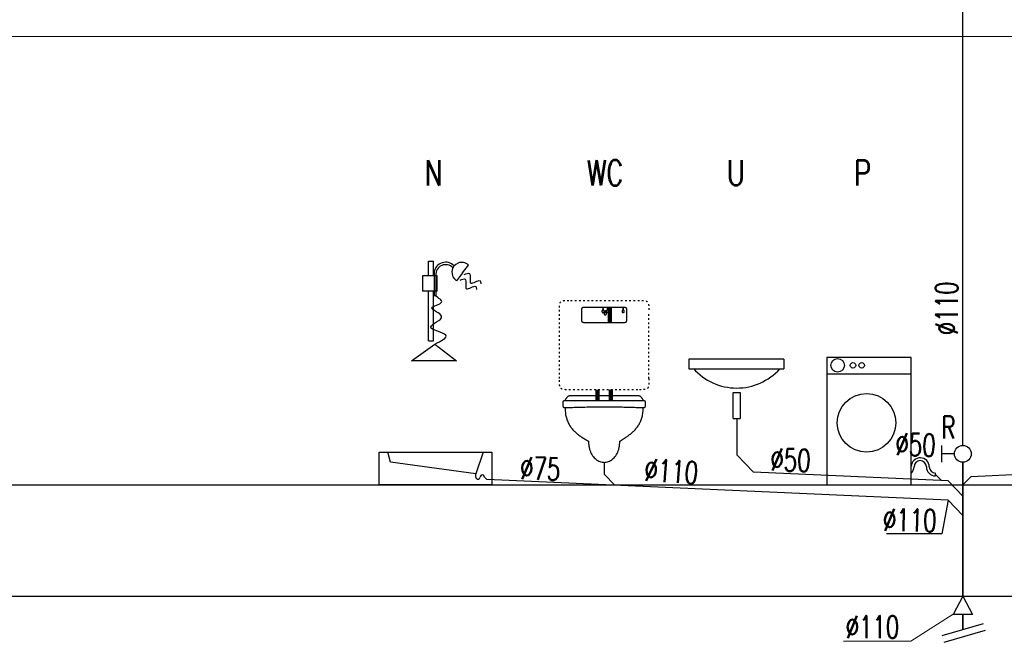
# Model space of a CAD drawing. Extents: x -220312 to -8310, y -91840 to 81907.
# Tile 12 of 128: x -110863 to -103813, y -44481 to -40022. Entities that reach past the tile are written whole.
import ezdxf

# ---------------------------------------------------------------- set-up
doc = ezdxf.new("R2010")
doc.units = 0
doc.header["$MEASUREMENT"] = 0
doc.linetypes.add('ACAD_ISO03W100', pattern=[30, 12, -18])
for name, color, linetype in [('#armatura', 7, 'Continuous'), ('_opis', 3, 'Continuous'), ('_TABELA', 7, 'Continuous')]:
    doc.layers.add(name, color=color, linetype=linetype)
for name, color, linetype, lineweight in [('#kan.san', 34, 'Continuous', 30), ('#ks', 34, 'Continuous', 30), ('IS_Kanalizacja_sanitarna_grawitacyjna', 34, 'ACAD_ISO03W100', 30), ('Istniejące stropy_Nr_Pióra__5', 7, 'Continuous', 13)]:
    doc.layers.add(name, color=color, linetype=linetype, lineweight=lineweight)
doc.styles.add('ROMANS', font='romans.shx', dxfattribs={"width": 0.85, "height": 0.11})

msp = doc.modelspace()

# ---------------------------------------------------------------- linework, layer by layer
at = {"layer": '#armatura', "color": 3, "linetype": 'Continuous', "ltscale": 0.5}
for p, q in [((-107935.7, -41856.4), (-107935.7, -41750.7)), ((-107935.7, -41750.7), (-107901, -41750.7)), ((-107901, -41856.4), (-107901, -41750.7)), ((-107692.7, -41835.3), (-107649.9, -41779.2)), ((-107874.1, -41856.4), (-107979.3, -41856.4)), ((-107979.3, -41856.4), (-107979.3, -41966.1)), ((-107896.1, -41829.9), (-107896.1, -41999.4)), ((-107883.3, -41852.8), (-107883.3, -41999.4)), ((-107874.1, -41966.1), (-107874.1, -41856.4)), ((-107692.7, -41835.3), (-107735.5, -41891.3)), ((-107874.1, -41966.1), (-107979.3, -41966.1)), ((-107935.7, -42322.6), (-107935.7, -41966.1)), ((-107901, -42322.6), (-107901, -41966.1)), ((-107883.3, -41999.4), (-107896.1, -41999.4)), ((-108057.3, -42465.2), (-107890.7, -42345.8)), ((-107935.7, -42322.6), (-107901, -42322.6)), ((-107890.7, -42345.8), (-107734.4, -42465.2)), ((-107734.4, -42465.2), (-108057.3, -42465.2))]:
    msp.add_line(p, q, dxfattribs=at)
at = {"layer": '#armatura', "color": 3, "ltscale": 0.008}
for p, q in [((-105391.8, -42452.5), (-106072.1, -42452.5)), ((-106072.1, -42452.5), (-106072.1, -42522.2)), ((-105391.8, -42452.5), (-105391.8, -42522.2)), ((-106072.1, -42522.2), (-105391.8, -42522.2)), ((-105755.1, -42879.4), (-105755.1, -42692)), ((-105755.1, -42692), (-105703.6, -42692)), ((-105703.6, -42692), (-105703.6, -42879.4)), ((-105755.1, -42879.4), (-105703.6, -42879.4))]:
    msp.add_line(p, q, dxfattribs=at)
at = {"layer": '#armatura', "color": 3}
for p, q in [((-104479.7, -42559.7), (-105084.5, -42559.7)), ((-107597.7, -43298.1), (-107597.7, -43275.1)), ((-104305.7, -43289.5), (-104305.7, -43269.1))]:
    msp.add_line(p, q, dxfattribs=at)
msp.add_lwpolyline([(-105084.5, -43352.5), (-104479.7, -43352.5), (-104479.7, -42440.8), (-105084.5, -42440.8)], close=True, dxfattribs=at)
at = {"layer": '#armatura', "color": 3, "linetype": 'Continuous', "ltscale": 0.5}
for points in [[(-107483.2, -43352.5), (-108288.2, -43352.5), (-108288.2, -43120.2), (-107483.2, -43120.2)], [(-107597.7, -43275.1), (-108207.3, -43190.9), (-108227.5, -43120.2), (-107543.8, -43120.2)]]:
    msp.add_lwpolyline(points, close=True, dxfattribs=at)
at = {"layer": '#armatura', "color": 3}
for centre, radius in [((-105006.4, -42497.6), 48.5), ((-104896.5, -42497.6), 19.6), ((-104834.2, -42497.6), 19.6), ((-104799, -42908.9), 209.9)]:
    msp.add_circle(centre, radius, dxfattribs=at)
at = {"layer": '#armatura', "color": 3, "linetype": 'Continuous', "ltscale": 0.5}
for centre, radius, start, end in [((-107813.3, -41843.1), 83.9, 43.41787, 170.91581), ((-107813.6, -41846.5), 70, 42.07049, 185.16329), ((-107698.1, -41831.1), 70.9, 47.06684, 238.18928)]:
    msp.add_arc(centre, radius, start, end, dxfattribs=at)
at = {"layer": '#armatura', "color": 3, "ltscale": 0.008}
msp.add_arc((-105729.3, -42246.7), 413.7, 221.51789, 318.25744, dxfattribs=at)
at = {"layer": '#armatura', "color": 3}
for centre, radius, start, end in [((-104415, -43224.6), 64.8, 0, 176.58742), ((-104415, -43224.6), 44.4, 0, 180), ((-107550.7, -43298.1), 15.7, 0.00003, 180.00003), ((-104524.2, -43222.2), 64.8, 313.3348, 357.87127), ((-104305.7, -43224.6), 64.8, 180, 270), ((-104305.7, -43224.6), 44.4, 180, 270), ((-107582, -43298.1), 15.7, 180.00003, 0.00003)]:
    msp.add_arc(centre, radius, start, end, dxfattribs=at)
at = {"layer": '#armatura', "color": 3, "linetype": 'Continuous', "ltscale": 0.5}
for points in [[(-107710.5, -41888.6), (-107673.9, -41880.1), (-107664, -41949.2), (-107597.7, -41933.7), (-107592, -41954.8)], [(-107679.5, -41847.7), (-107642.8, -41839.3), (-107632.9, -41908.3), (-107566.7, -41892.8), (-107561, -41914)], [(-107890.7, -42345.8), (-107811.6, -42282.5), (-107920.3, -42221.9), (-107842, -42146.2), (-107912.7, -42085.6), (-107842, -42045.1), (-107889.7, -41999.4)]]:
    msp.add_spline(points, degree=3, dxfattribs=at)
at = {"layer": '#kan.san', "color": 34, "ltscale": 0.5}
for p, q in [((-105729.3, -42879.4), (-105728.5, -43138.9)), ((-105728.5, -43138.9), (-105608.2, -43262.8)), ((-106678.2, -43192.5), (-106678.2, -43277)), ((-104050.3, -43293), (-101138, -43162)), ((-106678.2, -43277), (-106602.1, -43355.7)), ((-104215.7, -43325.5), (-105608.2, -43262.8)), ((-104305.7, -43279.3), (-104261.6, -43323.4)), ((-107535.1, -43298.1), (-107518.7, -43314.4)), ((-104215.7, -43463), (-107518.7, -43314.4)), ((-104215.7, -43325.5), (-104109.7, -43435.1)), ((-104109.7, -43352.5), (-104050.3, -43293)), ((-104215.7, -43463), (-104109.7, -43572.6))]:
    msp.add_line(p, q, dxfattribs=at)
at = {"layer": '#kan.san', "color": 34}
for p, q in [((-104262.1, -43071), (-104262.1, -43191)), ((-104169.9, -43131), (-104262.1, -43131)), ((-104109.7, -44390.1), (-104109.7, -44282))]:
    msp.add_line(p, q, dxfattribs=at)
at = {"layer": '#kan.san', "color": 3, "lineweight": -3, "ltscale": 0.01, "const_width": 32}
for points in [[(-106638.2, -42080.5), (-106638.2, -42192.5)], [(-106726.2, -42672.5), (-106726.2, -42752.5)], [(-106630.2, -42672.5), (-106630.2, -42752.5)]]:
    msp.add_lwpolyline(points, dxfattribs=at)
at = {"layer": '#kan.san', "color": 34}
msp.add_circle((-104109.7, -43131), 60.2, dxfattribs=at)
at = {"layer": '#kan.san', "color": 3, "linetype": 'ACAD_ISO03W100', "lineweight": -3}
for points, knots in [([(-106998.2, -42112.5), (-106998.2, -42105.9), (-106998.2, -42093.8), (-106997.9, -42077.4), (-106996.9, -42064.1), (-106994.9, -42053.6), (-106991.2, -42045.4), (-106985.3, -42039.4), (-106977, -42035.8), (-106966.5, -42033.8), (-106953.3, -42032.8), (-106936.9, -42032.5), (-106924.8, -42032.5), (-106918.2, -42032.5)], [0, 0, 0, 0, 0.01243432, 0.02261803, 0.03080098, 0.03729996, 0.0425926, 0.04742706, 0.0527197, 0.05921868, 0.06740164, 0.07758535, 0.09001967, 0.09001967, 0.09001967, 0.09001967]), ([(-106438.2, -42032.5), (-106431.5, -42032.5), (-106419.5, -42032.5), (-106403.1, -42032.8), (-106389.8, -42033.8), (-106379.3, -42035.8), (-106371.1, -42039.4), (-106365.1, -42045.4), (-106361.5, -42053.6), (-106359.4, -42064.1), (-106358.5, -42077.4), (-106358.2, -42093.8), (-106358.2, -42105.9), (-106358.2, -42112.5)], [0, 0, 0, 0, 0.01243432, 0.02261803, 0.03080098, 0.03729996, 0.0425926, 0.04742706, 0.0527197, 0.05921868, 0.06740164, 0.07758535, 0.09001967, 0.09001967, 0.09001967, 0.09001967]), ([(-106918.2, -42672.5), (-106924.8, -42672.5), (-106936.9, -42672.5), (-106953.3, -42672.2), (-106966.5, -42671.2), (-106977, -42669.2), (-106985.3, -42665.5), (-106991.2, -42659.6), (-106994.9, -42651.3), (-106996.9, -42640.8), (-106997.9, -42627.6), (-106998.2, -42611.2), (-106998.2, -42599.1), (-106998.2, -42592.5)], [0, 0, 0, 0, 0.01243432, 0.02261803, 0.03080098, 0.03729996, 0.0425926, 0.04742706, 0.0527197, 0.05921868, 0.06740164, 0.07758535, 0.09001967, 0.09001967, 0.09001967, 0.09001967]), ([(-106358.2, -42592.5), (-106358.2, -42599.1), (-106358.2, -42611.2), (-106358.5, -42627.6), (-106359.4, -42640.8), (-106361.5, -42651.3), (-106365.1, -42659.6), (-106371.1, -42665.5), (-106379.3, -42669.2), (-106389.8, -42671.2), (-106403.1, -42672.2), (-106419.5, -42672.5), (-106431.5, -42672.5), (-106438.2, -42672.5)], [0, 0, 0, 0, 0.01243432, 0.02261803, 0.03080098, 0.03729996, 0.0425926, 0.04742706, 0.0527197, 0.05921868, 0.06740164, 0.07758535, 0.09001967, 0.09001967, 0.09001967, 0.09001967]), ([(-106438.2, -42672.5), (-106452.1, -42672.5), (-106479, -42672.5), (-106518.4, -42672.5), (-106555.9, -42672.5), (-106592.6, -42672.5), (-106629.8, -42672.5), (-106668.4, -42672.5), (-106709.5, -42672.5), (-106754.2, -42672.5), (-106803.6, -42672.5), (-106858.8, -42672.5), (-106897.6, -42672.5), (-106918.2, -42672.5)], [0, 0, 0, 0, 0.0261458, 0.0504884, 0.073704, 0.0964688, 0.1194591, 0.1433509, 0.1688204, 0.196544, 0.2271976, 0.2614576, 0.3, 0.3, 0.3, 0.3])]:
    msp.add_open_spline(points, degree=3, knots=knots, dxfattribs=at)
for points in [[(-106918.2, -42032.5), (-106903.6, -42032.5), (-106874.5, -42032.5), (-106830.9, -42032.5), (-106787.3, -42032.5), (-106743.6, -42032.5), (-106700, -42032.5), (-106656.4, -42032.5), (-106612.7, -42032.5), (-106569.1, -42032.5), (-106525.4, -42032.5), (-106481.8, -42032.5), (-106452.7, -42032.5), (-106438.2, -42032.5)], [(-106998.2, -42592.5), (-106998.2, -42577.9), (-106998.2, -42548.9), (-106998.2, -42505.2), (-106998.2, -42461.6), (-106998.2, -42417.9), (-106998.2, -42374.3), (-106998.2, -42330.7), (-106998.2, -42287), (-106998.2, -42243.4), (-106998.2, -42199.8), (-106998.2, -42156.1), (-106998.2, -42127), (-106998.2, -42112.5)], [(-106358.2, -42592.5), (-106358.2, -42577.9), (-106358.2, -42548.9), (-106358.2, -42505.2), (-106358.2, -42461.6), (-106358.2, -42417.9), (-106358.2, -42374.3), (-106358.2, -42330.7), (-106358.2, -42287), (-106358.2, -42243.4), (-106358.2, -42199.8), (-106358.2, -42156.1), (-106358.2, -42127), (-106358.2, -42112.5)]]:
    msp.add_open_spline(points, degree=3, dxfattribs=at)
at = {"layer": '#kan.san', "color": 3, "lineweight": -3, "ltscale": 0.01}
for points, knots in [([(-106838.2, -42112.5), (-106838.2, -42109.8), (-106838.2, -42105), (-106838.1, -42098.4), (-106837.7, -42093.1), (-106836.9, -42088.9), (-106835.4, -42085.7), (-106833, -42083.3), (-106829.7, -42081.8), (-106825.5, -42081), (-106820.2, -42080.6), (-106813.7, -42080.5), (-106808.8, -42080.5), (-106806.2, -42080.5)], [0, 0, 0, 0, 0.00497373, 0.00904721, 0.01232039, 0.01491998, 0.01703704, 0.01897083, 0.02108788, 0.02368747, 0.02696065, 0.03103414, 0.03600787, 0.03600787, 0.03600787, 0.03600787]), ([(-106806.2, -42080.5), (-106797.9, -42080.5), (-106782.3, -42080.5), (-106759.8, -42080.5), (-106739, -42080.5), (-106719.2, -42080.5), (-106699.8, -42080.5), (-106679.9, -42080.5), (-106658.8, -42080.5), (-106635.9, -42080.5), (-106610.3, -42080.5), (-106581.5, -42080.5), (-106561.1, -42080.5), (-106550.2, -42080.5)], [0, 0, 0, 0, 0.015447, 0.0293614, 0.0421938, 0.0543952, 0.0664162, 0.0787077, 0.0917205, 0.1059053, 0.121713, 0.1395943, 0.16, 0.16, 0.16, 0.16]), ([(-106686.2, -42088.5), (-106686.2, -42089.2), (-106686.3, -42090.7), (-106686.8, -42092.9), (-106687.6, -42095.1), (-106688.6, -42097.2), (-106689.6, -42099.4), (-106690.7, -42101.6), (-106691.8, -42103.7), (-106692.7, -42105.9), (-106693.5, -42108.1), (-106694, -42110.3), (-106694.2, -42111.8), (-106694.2, -42112.5)], [0, 0, 0, 0, 0.0013686, 0.00276912, 0.00421381, 0.00569952, 0.00721335, 0.0087371, 0.01025093, 0.01173665, 0.01318133, 0.01458185, 0.01595045, 0.01595045, 0.01595045, 0.01595045]), ([(-106678.2, -42112.5), (-106678.2, -42111.8), (-106678.3, -42110.3), (-106678.8, -42108.1), (-106679.6, -42105.9), (-106680.6, -42103.7), (-106681.6, -42101.6), (-106682.7, -42099.4), (-106683.8, -42097.2), (-106684.7, -42095.1), (-106685.5, -42092.9), (-106686, -42090.7), (-106686.2, -42089.2), (-106686.2, -42088.5)], [0, 0, 0, 0, 0.0013686, 0.00276912, 0.00421381, 0.00569952, 0.00721335, 0.0087371, 0.01025093, 0.01173665, 0.01318133, 0.01458185, 0.01595045, 0.01595045, 0.01595045, 0.01595045]), ([(-106654.2, -42088.5), (-106654.2, -42089.2), (-106654.3, -42090.7), (-106654.8, -42092.9), (-106655.6, -42095.1), (-106656.6, -42097.2), (-106657.6, -42099.4), (-106658.7, -42101.6), (-106659.8, -42103.7), (-106660.7, -42105.9), (-106661.5, -42108.1), (-106662, -42110.3), (-106662.2, -42111.8), (-106662.2, -42112.5)], [0, 0, 0, 0, 0.0013686, 0.00276912, 0.00421381, 0.00569952, 0.00721335, 0.0087371, 0.01025093, 0.01173665, 0.01318133, 0.01458185, 0.01595045, 0.01595045, 0.01595045, 0.01595045]), ([(-106646.2, -42112.5), (-106646.2, -42111.8), (-106646.3, -42110.3), (-106646.8, -42108.1), (-106647.6, -42105.9), (-106648.6, -42103.7), (-106649.6, -42101.6), (-106650.7, -42099.4), (-106651.8, -42097.2), (-106652.7, -42095.1), (-106653.5, -42092.9), (-106654, -42090.7), (-106654.2, -42089.2), (-106654.2, -42088.5)], [0, 0, 0, 0, 0.0013686, 0.00276912, 0.00421381, 0.00569952, 0.00721335, 0.0087371, 0.01025093, 0.01173665, 0.01318133, 0.01458185, 0.01595045, 0.01595045, 0.01595045, 0.01595045]), ([(-106550.2, -42080.5), (-106547.5, -42080.5), (-106542.7, -42080.5), (-106536.1, -42080.6), (-106530.8, -42081), (-106526.6, -42081.8), (-106523.3, -42083.3), (-106521, -42085.7), (-106519.5, -42088.9), (-106518.7, -42093.1), (-106518.3, -42098.4), (-106518.2, -42105), (-106518.2, -42109.8), (-106518.2, -42112.5)], [0, 0, 0, 0, 0.00497373, 0.00904721, 0.01232039, 0.01491998, 0.01703704, 0.01897083, 0.02108788, 0.02368747, 0.02696065, 0.03103414, 0.03600787, 0.03600787, 0.03600787, 0.03600787]), ([(-106542.2, -42088.5), (-106542.2, -42089.2), (-106542.3, -42090.7), (-106542.8, -42092.9), (-106543.6, -42095.1), (-106544.6, -42097.2), (-106545.6, -42099.4), (-106546.7, -42101.6), (-106547.8, -42103.7), (-106548.7, -42105.9), (-106549.5, -42108.1), (-106550, -42110.3), (-106550.2, -42111.8), (-106550.2, -42112.5)], [0, 0, 0, 0, 0.0013686, 0.00276912, 0.00421381, 0.00569952, 0.00721335, 0.0087371, 0.01025093, 0.01173665, 0.01318133, 0.01458185, 0.01595045, 0.01595045, 0.01595045, 0.01595045]), ([(-106534.2, -42112.5), (-106534.2, -42111.8), (-106534.3, -42110.3), (-106534.8, -42108.1), (-106535.6, -42105.9), (-106536.6, -42103.7), (-106537.6, -42101.6), (-106538.7, -42099.4), (-106539.8, -42097.2), (-106540.7, -42095.1), (-106541.5, -42092.9), (-106542, -42090.7), (-106542.2, -42089.2), (-106542.2, -42088.5)], [0, 0, 0, 0, 0.0013686, 0.00276912, 0.00421381, 0.00569952, 0.00721335, 0.0087371, 0.01025093, 0.01173665, 0.01318133, 0.01458185, 0.01595045, 0.01595045, 0.01595045, 0.01595045]), ([(-106838.2, -42160.5), (-106838.2, -42158.5), (-106838.2, -42154.8), (-106838.2, -42149.7), (-106838.2, -42145.4), (-106838.2, -42141.6), (-106838.2, -42138.2), (-106838.2, -42134.8), (-106838.2, -42131.3), (-106838.2, -42127.6), (-106838.2, -42123.2), (-106838.2, -42118.1), (-106838.2, -42114.5), (-106838.2, -42112.5)], [0, 0, 0, 0, 0.00374155, 0.00687453, 0.00953418, 0.01185575, 0.01397446, 0.01602554, 0.01814425, 0.02046582, 0.02312547, 0.02625845, 0.03, 0.03, 0.03, 0.03]), ([(-106806.2, -42192.5), (-106808.8, -42192.5), (-106813.7, -42192.5), (-106820.2, -42192.4), (-106825.5, -42192), (-106829.7, -42191.2), (-106833, -42189.7), (-106835.4, -42187.3), (-106836.9, -42184), (-106837.7, -42179.8), (-106838.1, -42174.5), (-106838.2, -42168), (-106838.2, -42163.1), (-106838.2, -42160.5)], [0, 0, 0, 0, 0.00497373, 0.00904721, 0.01232039, 0.01491998, 0.01703704, 0.01897083, 0.02108788, 0.02368747, 0.02696065, 0.03103414, 0.03600787, 0.03600787, 0.03600787, 0.03600787]), ([(-106694.2, -42112.5), (-106694.2, -42112.6), (-106694.2, -42112.8), (-106694.1, -42113.3), (-106694, -42114), (-106693.8, -42114.9), (-106693.4, -42116), (-106692.9, -42117.1), (-106692.1, -42118.1), (-106691.1, -42119.1), (-106689.8, -42119.9), (-106688.1, -42120.4), (-106686.8, -42120.5), (-106686.2, -42120.5)], [0, 0, 0, 0, 0.000116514, 0.000436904, 0.000919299, 0.001525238, 0.002221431, 0.002982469, 0.003794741, 0.004661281, 0.005605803, 0.006672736, 0.007921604, 0.007921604, 0.007921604, 0.007921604]), ([(-106686.2, -42120.5), (-106685.5, -42120.5), (-106684.3, -42120.4), (-106682.6, -42119.9), (-106681.3, -42119.1), (-106680.2, -42118.1), (-106679.5, -42117.1), (-106678.9, -42116), (-106678.6, -42114.9), (-106678.3, -42114), (-106678.2, -42113.3), (-106678.2, -42112.8), (-106678.2, -42112.6), (-106678.2, -42112.5)], [0, 0, 0, 0, 0.001248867, 0.002315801, 0.003260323, 0.004126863, 0.004939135, 0.005700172, 0.006396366, 0.007002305, 0.007484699, 0.007805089, 0.007921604, 0.007921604, 0.007921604, 0.007921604]), ([(-106670.2, -42104.5), (-106670.2, -42105.2), (-106670.3, -42106.7), (-106670.8, -42108.9), (-106671.6, -42111.1), (-106672.6, -42113.2), (-106673.6, -42115.4), (-106674.7, -42117.6), (-106675.8, -42119.7), (-106676.7, -42121.9), (-106677.5, -42124.1), (-106678, -42126.3), (-106678.2, -42127.8), (-106678.2, -42128.5)], [0, 0, 0, 0, 0.0013686, 0.00276912, 0.00421381, 0.00569952, 0.00721335, 0.0087371, 0.01025093, 0.01173665, 0.01318133, 0.01458185, 0.01595045, 0.01595045, 0.01595045, 0.01595045]), ([(-106678.2, -42128.5), (-106678.2, -42128.6), (-106678.2, -42128.8), (-106678.1, -42129.3), (-106678, -42130), (-106677.8, -42130.9), (-106677.4, -42132), (-106676.9, -42133.1), (-106676.1, -42134.1), (-106675.1, -42135.1), (-106673.8, -42135.9), (-106672.1, -42136.4), (-106670.8, -42136.5), (-106670.2, -42136.5)], [0, 0, 0, 0, 0.000116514, 0.000436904, 0.000919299, 0.001525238, 0.002221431, 0.002982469, 0.003794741, 0.004661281, 0.005605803, 0.006672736, 0.007921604, 0.007921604, 0.007921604, 0.007921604]), ([(-106662.2, -42128.5), (-106662.2, -42127.8), (-106662.3, -42126.3), (-106662.8, -42124.1), (-106663.6, -42121.9), (-106664.6, -42119.7), (-106665.6, -42117.6), (-106666.7, -42115.4), (-106667.8, -42113.2), (-106668.7, -42111.1), (-106669.5, -42108.9), (-106670, -42106.7), (-106670.2, -42105.2), (-106670.2, -42104.5)], [0, 0, 0, 0, 0.0013686, 0.00276912, 0.00421381, 0.00569952, 0.00721335, 0.0087371, 0.01025093, 0.01173665, 0.01318133, 0.01458185, 0.01595045, 0.01595045, 0.01595045, 0.01595045]), ([(-106670.2, -42136.5), (-106669.5, -42136.5), (-106668.3, -42136.4), (-106666.6, -42135.9), (-106665.3, -42135.1), (-106664.2, -42134.1), (-106663.5, -42133.1), (-106662.9, -42132), (-106662.6, -42130.9), (-106662.3, -42130), (-106662.2, -42129.3), (-106662.2, -42128.8), (-106662.2, -42128.6), (-106662.2, -42128.5)], [0, 0, 0, 0, 0.001248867, 0.002315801, 0.003260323, 0.004126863, 0.004939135, 0.005700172, 0.006396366, 0.007002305, 0.007484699, 0.007805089, 0.007921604, 0.007921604, 0.007921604, 0.007921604]), ([(-106662.2, -42112.5), (-106662.2, -42112.6), (-106662.2, -42112.8), (-106662.1, -42113.3), (-106662, -42114), (-106661.8, -42114.9), (-106661.4, -42116), (-106660.9, -42117.1), (-106660.1, -42118.1), (-106659.1, -42119.1), (-106657.8, -42119.9), (-106656.1, -42120.4), (-106654.8, -42120.5), (-106654.2, -42120.5)], [0, 0, 0, 0, 0.000116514, 0.000436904, 0.000919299, 0.001525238, 0.002221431, 0.002982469, 0.003794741, 0.004661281, 0.005605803, 0.006672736, 0.007921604, 0.007921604, 0.007921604, 0.007921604]), ([(-106654.2, -42120.5), (-106653.5, -42120.5), (-106652.3, -42120.4), (-106650.6, -42119.9), (-106649.3, -42119.1), (-106648.2, -42118.1), (-106647.5, -42117.1), (-106646.9, -42116), (-106646.6, -42114.9), (-106646.3, -42114), (-106646.2, -42113.3), (-106646.2, -42112.8), (-106646.2, -42112.6), (-106646.2, -42112.5)], [0, 0, 0, 0, 0.001248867, 0.002315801, 0.003260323, 0.004126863, 0.004939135, 0.005700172, 0.006396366, 0.007002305, 0.007484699, 0.007805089, 0.007921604, 0.007921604, 0.007921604, 0.007921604]), ([(-106550.2, -42112.5), (-106550.2, -42112.6), (-106550.2, -42112.8), (-106550.1, -42113.3), (-106550, -42114), (-106549.8, -42114.9), (-106549.4, -42116), (-106548.9, -42117.1), (-106548.1, -42118.1), (-106547.1, -42119.1), (-106545.8, -42119.9), (-106544.1, -42120.4), (-106542.8, -42120.5), (-106542.2, -42120.5)], [0, 0, 0, 0, 0.000116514, 0.000436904, 0.000919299, 0.001525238, 0.002221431, 0.002982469, 0.003794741, 0.004661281, 0.005605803, 0.006672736, 0.007921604, 0.007921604, 0.007921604, 0.007921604]), ([(-106518.2, -42160.5), (-106518.2, -42163.1), (-106518.2, -42168), (-106518.3, -42174.5), (-106518.7, -42179.8), (-106519.5, -42184), (-106521, -42187.3), (-106523.3, -42189.7), (-106526.6, -42191.2), (-106530.8, -42192), (-106536.1, -42192.4), (-106542.7, -42192.5), (-106547.5, -42192.5), (-106550.2, -42192.5)], [0, 0, 0, 0, 0.00497373, 0.00904721, 0.01232039, 0.01491998, 0.01703704, 0.01897083, 0.02108788, 0.02368747, 0.02696065, 0.03103414, 0.03600787, 0.03600787, 0.03600787, 0.03600787]), ([(-106542.2, -42120.5), (-106541.5, -42120.5), (-106540.3, -42120.4), (-106538.6, -42119.9), (-106537.3, -42119.1), (-106536.2, -42118.1), (-106535.5, -42117.1), (-106534.9, -42116), (-106534.6, -42114.9), (-106534.3, -42114), (-106534.2, -42113.3), (-106534.2, -42112.8), (-106534.2, -42112.6), (-106534.2, -42112.5)], [0, 0, 0, 0, 0.001248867, 0.002315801, 0.003260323, 0.004126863, 0.004939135, 0.005700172, 0.006396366, 0.007002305, 0.007484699, 0.007805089, 0.007921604, 0.007921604, 0.007921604, 0.007921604]), ([(-106518.2, -42112.5), (-106518.2, -42114.5), (-106518.2, -42118.1), (-106518.2, -42123.2), (-106518.2, -42127.6), (-106518.2, -42131.3), (-106518.2, -42134.8), (-106518.2, -42138.2), (-106518.2, -42141.6), (-106518.2, -42145.4), (-106518.2, -42149.7), (-106518.2, -42154.8), (-106518.2, -42158.5), (-106518.2, -42160.5)], [0, 0, 0, 0, 0.00374155, 0.00687453, 0.00953418, 0.01185575, 0.01397446, 0.01602554, 0.01814425, 0.02046582, 0.02312547, 0.02625845, 0.03, 0.03, 0.03, 0.03]), ([(-106550.2, -42192.5), (-106559.5, -42192.5), (-106576.7, -42192.5), (-106600.6, -42192.5), (-106621.3, -42192.5), (-106639.9, -42192.5), (-106657.6, -42192.5), (-106675.5, -42192.5), (-106694.7, -42192.5), (-106716.5, -42192.5), (-106742, -42192.5), (-106772.3, -42192.5), (-106794.2, -42192.5), (-106806.2, -42192.5)], [0, 0, 0, 0, 0.0174756, 0.0322014, 0.0448986, 0.0562885, 0.0670924, 0.0780316, 0.0898272, 0.1032006, 0.118873, 0.1375657, 0.16, 0.16, 0.16, 0.16]), ([(-106958.2, -42752.5), (-106957.5, -42750.3), (-106955.9, -42746.2), (-106953.2, -42740.3), (-106950.1, -42734.8), (-106946.8, -42729.9), (-106943.2, -42725.5), (-106939.4, -42721.6), (-106935.4, -42718.4), (-106931.2, -42715.8), (-106926.9, -42713.9), (-106922.6, -42712.8), (-106919.6, -42712.5), (-106918.2, -42712.5)], [0, 0, 0, 0, 0.00423186, 0.00830097, 0.01220149, 0.01592844, 0.01947867, 0.02285217, 0.02605368, 0.02909475, 0.03199625, 0.03479091, 0.03752535, 0.03752535, 0.03752535, 0.03752535]), ([(-106918.2, -42712.5), (-106896.1, -42712.5), (-106856.6, -42712.5), (-106803.3, -42712.5), (-106760.8, -42712.5), (-106725.9, -42712.5), (-106695.6, -42712.5), (-106666.6, -42712.5), (-106635.8, -42712.5), (-106600.2, -42712.5), (-106556.5, -42712.5), (-106501.6, -42712.5), (-106460.9, -42712.5), (-106438.2, -42712.5)], [0, 0, 0, 0, 0.0413599, 0.0740195, 0.0999399, 0.1210819, 0.1394065, 0.1568745, 0.175447, 0.1970849, 0.2237491, 0.2574005, 0.3, 0.3, 0.3, 0.3]), ([(-106438.2, -42712.5), (-106436.7, -42712.5), (-106433.8, -42712.8), (-106429.4, -42713.9), (-106425.1, -42715.8), (-106421, -42718.4), (-106417, -42721.6), (-106413.2, -42725.5), (-106409.6, -42729.9), (-106406.2, -42734.8), (-106403.2, -42740.3), (-106400.4, -42746.2), (-106398.9, -42750.3), (-106398.2, -42752.5)], [0, 0, 0, 0, 0.00273444, 0.00552909, 0.00843059, 0.01147167, 0.01467318, 0.01804667, 0.02159691, 0.02532386, 0.02922438, 0.03329349, 0.03752535, 0.03752535, 0.03752535, 0.03752535]), ([(-106958.2, -42752.5), (-106959.5, -42752.5), (-106961.9, -42752.5), (-106965.2, -42752.6), (-106967.9, -42752.9), (-106970, -42753.5), (-106971.7, -42754.7), (-106972.8, -42756.5), (-106973.5, -42758.9), (-106973.9, -42762), (-106974.1, -42766), (-106974.2, -42770.9), (-106974.2, -42774.5), (-106974.2, -42776.5)], [0, 0, 0, 0, 0.00248688, 0.00452447, 0.00616882, 0.00750526, 0.00868128, 0.00991384, 0.01141668, 0.01334144, 0.01579113, 0.01884568, 0.02257596, 0.02257596, 0.02257596, 0.02257596]), ([(-106974.2, -42776.5), (-106974.2, -42777.9), (-106974.2, -42780.5), (-106974.1, -42784.3), (-106973.9, -42787.7), (-106973.5, -42790.7), (-106972.8, -42793.3), (-106971.7, -42795.6), (-106970.1, -42797.4), (-106968, -42798.8), (-106965.3, -42799.8), (-106961.9, -42800.4), (-106959.5, -42800.5), (-106958.2, -42800.5)], [0, 0, 0, 0, 0.00260332, 0.00495928, 0.00707154, 0.00895171, 0.01062718, 0.01215261, 0.01362068, 0.01515861, 0.01690281, 0.01897256, 0.0214625, 0.0214625, 0.0214625, 0.0214625]), ([(-106398.2, -42752.5), (-106416.3, -42752.5), (-106452.4, -42752.5), (-106506.2, -42752.5), (-106559.5, -42752.5), (-106612.2, -42752.5), (-106664.2, -42752.5), (-106715.4, -42752.5), (-106765.9, -42752.5), (-106815.4, -42752.5), (-106863.9, -42752.5), (-106911.4, -42752.5), (-106942.7, -42752.5), (-106958.2, -42752.5)], [0, 0, 0, 0, 0.0339594, 0.0676258, 0.1009542, 0.1338993, 0.1664162, 0.1984598, 0.229985, 0.2609467, 0.2912998, 0.3209992, 0.35, 0.35, 0.35, 0.35]), ([(-106958.2, -42800.5), (-106940.8, -42799.8), (-106906.1, -42798.4), (-106854.3, -42796.9), (-106802.8, -42795.7), (-106751.6, -42794.9), (-106700.6, -42794.5), (-106649.9, -42794.5), (-106599.3, -42794.9), (-106548.9, -42795.7), (-106498.6, -42796.9), (-106448.4, -42798.4), (-106414.9, -42799.8), (-106398.2, -42800.5)], [0, 0, 0, 0, 0.0326306, 0.0650275, 0.0972149, 0.1292172, 0.1610589, 0.1927644, 0.2243581, 0.2558647, 0.2873085, 0.3187141, 0.350106, 0.350106, 0.350106, 0.350106]), ([(-106382.2, -42776.5), (-106382.2, -42774.5), (-106382.2, -42770.9), (-106382.2, -42766), (-106382.4, -42762), (-106382.8, -42758.9), (-106383.5, -42756.5), (-106384.7, -42754.7), (-106386.3, -42753.5), (-106388.5, -42752.9), (-106391.1, -42752.6), (-106394.4, -42752.5), (-106396.8, -42752.5), (-106398.2, -42752.5)], [0, 0, 0, 0, 0.00373029, 0.00678483, 0.00923453, 0.01115929, 0.01266213, 0.01389468, 0.0150707, 0.01640714, 0.0180515, 0.02008909, 0.02257596, 0.02257596, 0.02257596, 0.02257596]), ([(-106398.2, -42800.5), (-106396.8, -42800.5), (-106394.4, -42800.4), (-106391.1, -42799.8), (-106388.4, -42798.8), (-106386.3, -42797.4), (-106384.7, -42795.6), (-106383.6, -42793.3), (-106382.9, -42790.7), (-106382.4, -42787.7), (-106382.2, -42784.3), (-106382.2, -42780.5), (-106382.2, -42777.9), (-106382.2, -42776.5)], [0, 0, 0, 0, 0.00248994, 0.00455969, 0.00630389, 0.00784182, 0.00930989, 0.01083532, 0.01251079, 0.01439096, 0.01650323, 0.01885919, 0.0214625, 0.0214625, 0.0214625, 0.0214625]), ([(-106958.2, -42800.5), (-106958.2, -42812.2), (-106957, -42834.7), (-106951.5, -42866.5), (-106942.6, -42895.1), (-106930.6, -42920.6), (-106915.9, -42943.3), (-106898.8, -42963.6), (-106879.8, -42981.8), (-106859, -42998.3), (-106837, -43013.3), (-106813.9, -43027.3), (-106798.1, -43036.1), (-106790.2, -43040.5)], [0, 0, 0, 0, 0.022009, 0.0420139, 0.0604947, 0.0779125, 0.0946803, 0.1111371, 0.1275324, 0.1440256, 0.1606965, 0.1775602, 0.1945849, 0.1945849, 0.1945849, 0.1945849]), ([(-106566.2, -43040.5), (-106558.8, -43036.1), (-106544.1, -43027.2), (-106522.2, -43013.2), (-106500.7, -42998.2), (-106480.1, -42981.7), (-106460.8, -42963.6), (-106443.2, -42943.3), (-106427.8, -42920.6), (-106415, -42895.1), (-106405.4, -42866.6), (-106399.4, -42834.7), (-106398.2, -42812.2), (-106398.2, -42800.5)], [0, 0, 0, 0, 0.0160517, 0.0323232, 0.0487165, 0.0651746, 0.0817004, 0.0983761, 0.11538, 0.1329948, 0.1516015, 0.1716595, 0.193675, 0.193675, 0.193675, 0.193675]), ([(-106790.2, -43040.5), (-106790.2, -43048.9), (-106789.3, -43065.1), (-106785.5, -43088.4), (-106779.4, -43109.5), (-106771.2, -43128.4), (-106761.3, -43145.1), (-106749.8, -43159.4), (-106737, -43171.2), (-106723.2, -43180.6), (-106708.7, -43187.4), (-106693.6, -43191.5), (-106683.3, -43192.5), (-106678.2, -43192.5)], [0, 0, 0, 0, 0.0157588, 0.0304114, 0.0440832, 0.05689, 0.068938, 0.0803261, 0.091148, 0.1014962, 0.1114679, 0.1211705, 0.1307285, 0.1307285, 0.1307285, 0.1307285]), ([(-106678.2, -43192.5), (-106673.1, -43192.5), (-106662.8, -43191.5), (-106647.7, -43187.4), (-106633.1, -43180.6), (-106619.3, -43171.2), (-106606.5, -43159.4), (-106595.1, -43145.1), (-106585.1, -43128.4), (-106577, -43109.5), (-106570.8, -43088.4), (-106567, -43065.1), (-106566.2, -43048.9), (-106566.2, -43040.5)], [0, 0, 0, 0, 0.009558, 0.0192606, 0.0292323, 0.0395805, 0.0504023, 0.0617905, 0.0738385, 0.0866453, 0.1003171, 0.1149697, 0.1307285, 0.1307285, 0.1307285, 0.1307285])]:
    msp.add_open_spline(points, degree=3, knots=knots, dxfattribs=at)
at = {"layer": '#ks', "lineweight": 35}
for p, q in [((-104109.7, -43191.2), (-104109.7, -44152)), ((-104109.7, -44282), (-104109.7, -44390.1))]:
    msp.add_line(p, q, dxfattribs=at)
for p, q in [((-136312.9, -43352.5), (-99700.3, -43352.5)), ((-136552.9, -44152), (-99700.3, -44152))]:
    msp.add_line(p, q)
at = {"layer": '_opis', "color": 7, "lineweight": 30}
for p, q in [((-104109.7, -44152), (-104179.2, -44282)), ((-104109.7, -44152), (-104040.3, -44282)), ((-104040.3, -44282), (-104179.2, -44282))]:
    msp.add_line(p, q, dxfattribs=at)
at = {"layer": '_opis', "color": 7, "lineweight": 0}
for p, q in [((-104179.2, -44280.2), (-104482.6, -44472.2)), ((-104482.6, -44472.2), (-104964.4, -44472.2))]:
    msp.add_line(p, q, dxfattribs=at)
at = {"layer": '_TABELA', "color": 7}
for p, q in [((-104215.7, -43463), (-104259.9, -43705.4)), ((-104259.9, -43705.4), (-104655.9, -43705.4)), ((-104258.1, -44433.5), (-103961.4, -44346.7)), ((-104244, -44481.5), (-103947.3, -44394.7))]:
    msp.add_line(p, q, dxfattribs=at)
at = {"layer": 'IS_Kanalizacja_sanitarna_grawitacyjna', "linetype": 'ByBlock'}
msp.add_line((-104109.7, -43070.9), (-104109.7, -35300.7), dxfattribs=at)
at = {"layer": 'Istniejące stropy_Nr_Pióra__5', "linetype": 'Continuous'}
msp.add_line((-99700.3, -40142.5), (-136312.9, -40142.5), dxfattribs=at)

# ---------------------------------------------------------------- texts
at = {"layer": '#armatura', "color": 3, "style": 'ROMANS', "width": 0.75}
for s, p in [('N', (-107963.5, -41209.2)), ('WC', (-106801.5, -41209.2)), ('P', (-104888.6, -41209.2))]:
    msp.add_text(s, height=180, dxfattribs=at).set_placement(p)
at = {"layer": '#armatura', "color": 3, "style": 'ROMANS', "text_generation_flag": 2, "width": 0.75}
msp.add_text('U', height=180, dxfattribs=at).set_placement((-105671.1, -41209.2))
at = {"layer": '#armatura', "color": 3, "style": 'ROMANS', "width": 0.7}
for s, rotation, p in [('%%C50', 357.98105, (-104594.7, -43140.8)), ('%%C75', 357.98105, (-107282.5, -43312.3)), ('%%C50', 357.98105, (-105490.2, -43250.8)), ('%%C110', 356.251, (-106394, -43323.8)), ('%%C110', 358.89464, (-104683.4, -43682.8))]:
    msp.add_text(s, height=160, rotation=rotation, dxfattribs=at).set_placement(p)
at = {"layer": '_TABELA', "color": 3, "style": 'ROMANS', "width": 0.7}
msp.add_text('%%C110  ', height=160, rotation=90, dxfattribs=at).set_placement((-104145.3, -42281.2))
at = {"layer": '_TABELA', "color": 7, "style": 'ROMANS', "width": 0.7}
for s, p in [('R', (-104262.3, -43022)), ('%%C110', (-104949, -44451.8))]:
    msp.add_text(s, height=160, dxfattribs=at).set_placement(p)

doc.saveas('drawing.dxf')
